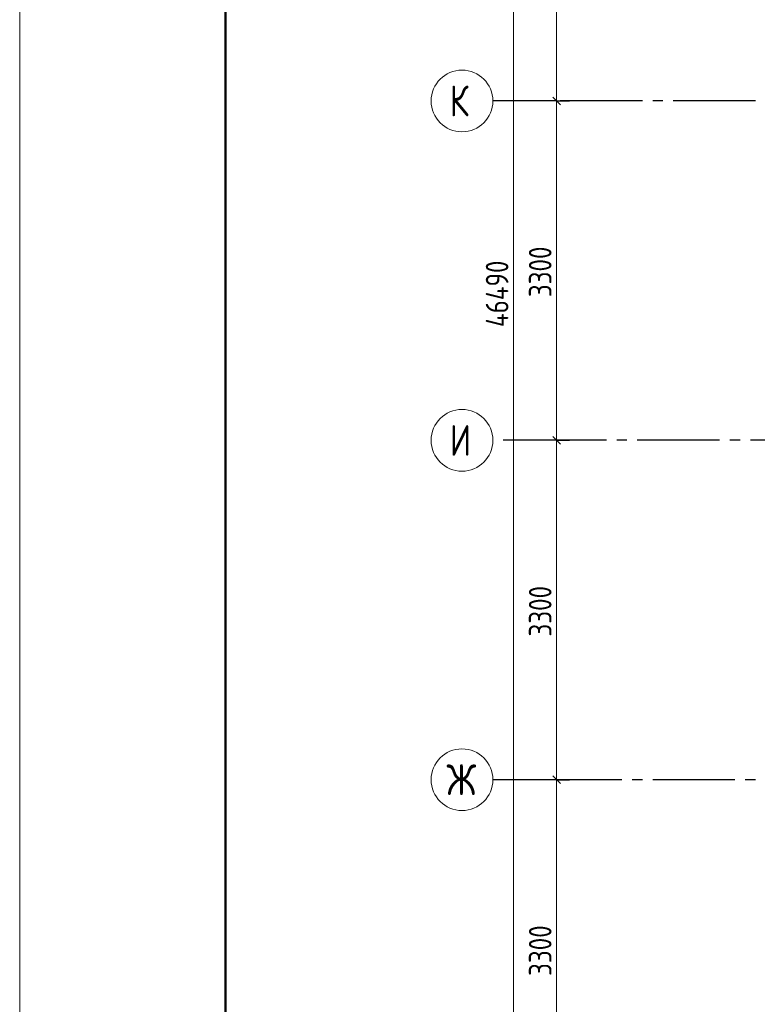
# Model space of a CAD drawing. Header units: millimetres. Extents: x 0 to 43617, y 0 to 59400.
# Tile 7 of 45: x 0 to 7171, y 26946 to 36520. Entities that reach past the tile are written whole.
import ezdxf

# ---------------------------------------------------------------- set-up
doc = ezdxf.new("R2010")
doc.units = ezdxf.units.MM
doc.linetypes.add('______5', pattern=[1100, 800, -100, 100, -100])
doc.layers.add('Standard', color=7, linetype='Continuous', lineweight=25)
doc.layers.add('Оси', color=40, linetype='______5', lineweight=18)
doc.styles.add('GOST 2.304-81', font='txt')
doc.styles.add('ISOCPEUR', font='txt')

msp = doc.modelspace()

# ---------------------------------------------------------------- linework, layer by layer
at = {"layer": 'Standard', "color": 7, "linetype": 'Continuous', "lineweight": 13, "transparency": 33554687}
for p, q in [((5220.5, 35730), (5220.5, 39030)), ((5220.5, 32430), (5220.5, 35730)), ((5220.5, 29130), (5220.5, 32430)), ((5220.5, 25830), (5220.5, 29130))]:
    msp.add_line(p, q, dxfattribs=at)
at = {"layer": 'Standard', "color": 251, "linetype": 'Continuous', "lineweight": -3, "true_color": 0x656565, "transparency": 33554687}
for p, q in [((5220.5, 35730), (5095.5, 35730)), ((5220.5, 35730), (5345.5, 35730)), ((5220.5, 32430), (5095.5, 32430)), ((5220.5, 32430), (5345.5, 32430)), ((5220.5, 29130), (5095.5, 29130)), ((5220.5, 29130), (5345.5, 29130))]:
    msp.add_line(p, q, dxfattribs=at)
at = {"layer": 'Standard', "color": 7, "linetype": 'Continuous', "lineweight": 25, "transparency": 33554687}
for p, q in [((5258, 35692.5), (5183, 35767.5)), ((5258, 32392.5), (5183, 32467.5)), ((5258, 29092.5), (5183, 29167.5))]:
    msp.add_line(p, q, dxfattribs=at)
at = {"layer": 'Standard', "color": 7, "linetype": 'Continuous', "lineweight": 13, "transparency": 33554687}
msp.add_lwpolyline([(0, 0), (42000, 0), (42000, 59400), (0, 59400), (0, 0)], close=True, dxfattribs=at)
at = {"layer": 'Standard', "color": 7, "linetype": 'Continuous', "lineweight": 50, "transparency": 33554687}
msp.add_lwpolyline([(2000, 58900), (41500, 58900), (41500, 500), (2000, 500), (2000, 58900)], close=True, dxfattribs=at)
at = {"layer": 'Standard', "color": 7, "linetype": 'Continuous', "lineweight": 13, "transparency": 33554687}
msp.add_lwpolyline([(4801.5, 10630), (4801.5, 33448.2), (4801.5, 33448.2), (4801.5, 57120)], dxfattribs=at)
at = {"layer": 'Standard', "color": 251, "linetype": 'Continuous', "lineweight": -3, "true_color": 0x656565, "transparency": 33554687}
for points in [[(5220.5, 35730), (5203.5, 35730), (5203.5, 35730), (5203.5, 35730), (5203.5, 35730), (5203.5, 35730), (5203.5, 35730), (5203.5, 35730), (5203.5, 35730), (5203.5, 35730), (5203.5, 35730), (5203.5, 35730), (5203.5, 35730), (4700, 35730)], [(5220.5, 32430), (5203.5, 32430), (5203.5, 32430), (5203.5, 32430), (5203.5, 32430), (5203.5, 32430), (5203.5, 32430), (5203.5, 32430), (5203.5, 32430), (5203.5, 32430), (5203.5, 32430), (5203.5, 32430), (5203.5, 32430), (5203.5, 32430), (5203.5, 32430), (4700, 32430)], [(5220.5, 29130), (5203.5, 29130), (5203.5, 29130), (5203.5, 29130), (5203.5, 29130), (5203.5, 29130), (5203.5, 29130), (5203.5, 29130), (5203.5, 29130), (5203.5, 29130), (5203.5, 29130), (5203.5, 29130), (5203.5, 29130), (5203.5, 29130), (5203.5, 29130), (5203.5, 29130), (5203.5, 29130), (4700, 29130)]]:
    msp.add_lwpolyline(points, dxfattribs=at)
at = {"layer": 'Оси', "color": 8, "linetype": '______5', "lineweight": -3, "transparency": 33554687}
for p, q in [((22554, 35730), (4600, 35730)), ((23304, 32430), (4600, 32430)), ((22354, 29130), (4600, 29130))]:
    msp.add_line(p, q, dxfattribs=at)
at = {"layer": 'Оси', "color": 7, "linetype": 'Continuous', "lineweight": 13, "transparency": 33554687}
for centre in [(4300, 35730), (4300, 32430), (4300, 29130)]:
    msp.add_circle(centre, 300, dxfattribs=at)

# ---------------------------------------------------------------- texts
at = {"layer": 'Standard', "color": 7, "linetype": 'Continuous', "lineweight": 25, "transparency": 33554687, "char_height": 220, "attachment_point": 7, "rotation": 90, "style": 'GOST 2.304-81'}
for s, insert, width in [('3300', (5170.5, 33822), 641.476), ('46490', (4751.5, 33531), 813.278), ('3300', (5170.5, 30522), 641.476), ('3300', (5170.5, 27222), 641.476)]:
    msp.add_mtext(s, dxfattribs=dict(at, insert=insert, width=width))
at = {"layer": 'Оси', "color": 7, "linetype": 'Continuous', "lineweight": 25, "transparency": 33554687, "char_height": 300, "attachment_point": 7, "style": 'ISOCPEUR'}
for s, insert, width in [('\\W0.80;К', (4180, 35580), 359.83), ('\\W0.80;И', (4180, 32280), 359.83), ('\\W0.83;Ж', (4150, 28980), 425)]:
    msp.add_mtext(s, dxfattribs=dict(at, insert=insert, width=width))

doc.saveas('drawing.dxf')
